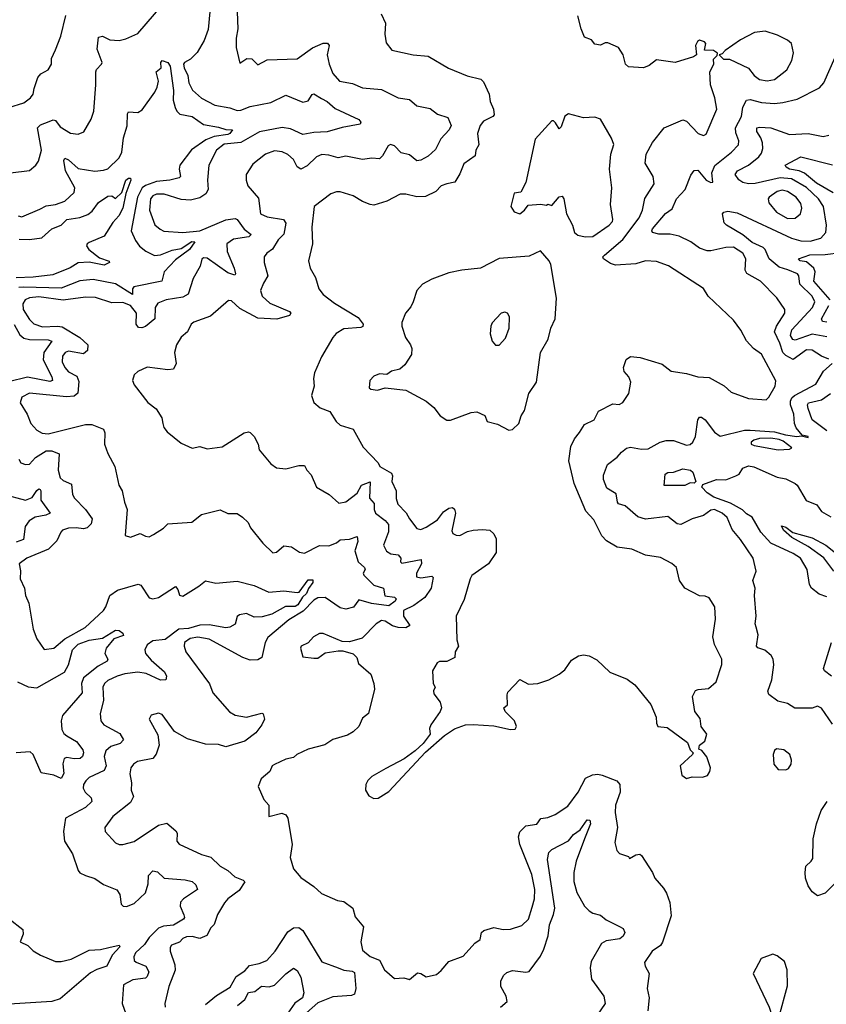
# Model space of a CAD drawing. Extents: x 1268547 to 1425625, y 515768 to 616754.
# Tile 255 of 256: x 1382984 to 1387291, y 522001 to 527263. Entities that reach past the tile are written whole.
import ezdxf

# ---------------------------------------------------------------- set-up
doc = ezdxf.new("R2010")
doc.units = 0

msp = doc.modelspace()

# ---------------------------------------------------------------- linework, layer by layer
at = {"layer": '0CON10XD'}
for points in [[(1382935, 526443.8), (1383035, 526457.1), (1383069.4, 526485), (1383083.7, 526506.3), (1383100.4, 526565), (1383079.4, 526685), (1383095, 526701.5), (1383140.4, 526719.6), (1383161.8, 526728.2), (1383175, 526724.4), (1383199.8, 526689.8), (1383255, 526656.7), (1383295, 526651.8), (1383326, 526664), (1383365, 526732), (1383379.1, 526775), (1383390.7, 526915), (1383389.5, 526985), (1383392.8, 526997.2), (1383421.2, 527025), (1383424, 527035), (1383397.7, 527105), (1383405, 527170), (1383425, 527174.4), (1383465.4, 527155.4), (1383515, 527152.5), (1383549.8, 527160.2), (1383615, 527188.5), (1383748.3, 527345)], [(1383999.8, 527305), (1383989.4, 527210.6), (1383968.5, 527151.5), (1383932.2, 527087.8), (1383895, 527052.3), (1383863.3, 527035), (1383858.8, 527025), (1383861.4, 527005), (1383881.6, 526965), (1383886.1, 526925), (1383905.8, 526885.8), (1383954.1, 526844.1), (1384025.6, 526805.6), (1384105, 526791.2), (1384145, 526777.2), (1384165, 526778.8), (1384215, 526800), (1384325, 526821.4), (1384405, 526858.9), (1384495, 526822.2), (1384525, 526828.9), (1384545, 526862.5), (1384555, 526866.7), (1384595, 526842), (1384625.8, 526825), (1384668.2, 526788.2), (1384795, 526728.9), (1384805.6, 526715), (1384801.4, 526705), (1384705, 526687.8), (1384625, 526663.1), (1384555, 526660.9), (1384495, 526649.6), (1384430.6, 526680.6), (1384385, 526686.8), (1384265, 526663), (1384165, 526606.7), (1384075, 526598.5), (1384035.3, 526565), (1383994.5, 526485), (1383986.5, 526405), (1383990.4, 526355), (1383977.6, 526332.4), (1383945, 526311.5), (1383895, 526298.2), (1383845, 526302.7), (1383755, 526330.9), (1383715, 526331.1), (1383695, 526321.8), (1383681.7, 526305), (1383677, 526245), (1383705, 526167.5), (1383732.9, 526142.9), (1383753.4, 526133.4), (1383855, 526126.2), (1383945, 526133.9), (1384085, 526192.9), (1384135, 526200), (1384145.5, 526195), (1384182.9, 526142.9), (1384219.5, 526115), (1384207.1, 526102.9), (1384125, 526090.7), (1384090.4, 526065), (1384091.1, 526025), (1384129.7, 525935), (1384135.6, 525905), (1384132, 525898), (1384095, 525909.7), (1383985, 525988.5), (1383965, 525990.8), (1383957, 525983), (1383948, 525945), (1383910.8, 525879.2), (1383883.7, 525796.3), (1383855, 525780.8), (1383765, 525765.8), (1383721.6, 525748.4), (1383707.5, 525725), (1383704.6, 525665), (1383655, 525623.8), (1383635, 525616.4), (1383618.6, 525618.6), (1383605.3, 525635.3), (1383606.8, 525695), (1383575, 525734.7), (1383535, 525751.4), (1383475, 525750.5), (1383387.6, 525777.6), (1383335, 525780), (1383215, 525763.4), (1383085, 525782.1), (1383035, 525776.6), (1383013.4, 525766.6), (1383000, 525745), (1383002.4, 525715), (1383035, 525660.9), (1383058.3, 525638.3), (1383105, 525621.9), (1383185, 525625.2), (1383210.9, 525620.9), (1383305.2, 525565.2), (1383346.7, 525525), (1383346.5, 525495), (1383325, 525477.3), (1383245, 525490.8), (1383226.2, 525483.8), (1383211.5, 525465), (1383210.4, 525435), (1383224.7, 525405), (1383245, 525381.3), (1383288.5, 525358.5), (1383299.8, 525330.2), (1383293.4, 525266.6), (1383275, 525250.6), (1383233, 525247), (1383035, 525267.2), (1382994.4, 525245), (1382986.4, 525215), (1383023.2, 525155), (1383043.6, 525105), (1383075, 525068.7), (1383103.2, 525053.2), (1383135, 525049.5), (1383335, 525100.3), (1383369.3, 525099.3), (1383430.4, 525075), (1383438.2, 525055), (1383437.1, 524995), (1383454.3, 524945), (1383491.4, 524875), (1383513.1, 524775), (1383531.4, 524745), (1383542.5, 524685), (1383558.2, 524645), (1383546.4, 524506.4), (1383575, 524498), (1383627.5, 524517.5), (1383655, 524501.9), (1383675, 524500), (1383698.5, 524511.5), (1383750.8, 524545), (1383775, 524568.1), (1383902.7, 524577.3), (1383955, 524619.2), (1384055, 524642.9), (1384095, 524624), (1384145, 524624), (1384173.8, 524605), (1384203.8, 524575), (1384217, 524547), (1384281.4, 524465), (1384335, 524414.2), (1384355, 524417.5), (1384395, 524451.2), (1384435.5, 524445.5), (1384477.4, 524417.4), (1384505, 524412.2), (1384585, 524452.2), (1384635, 524451.5), (1384675, 524467.5), (1384695, 524482.7), (1384745, 524485.9), (1384785, 524500.8), (1384789.5, 524475), (1384773.6, 524423.6), (1384790.4, 524365), (1384825.5, 524335), (1384827.8, 524325), (1384817.1, 524305), (1384821.4, 524295), (1384875, 524240.4), (1384925.6, 524225), (1384933.6, 524183.6), (1384985, 524176.3), (1384995, 524168.5), (1384988.8, 524155), (1384955, 524129.8), (1384862.4, 524142.4), (1384795, 524163.1), (1384766.3, 524123.7), (1384725, 524112.9), (1384695, 524120.4), (1384615, 524175.8), (1384575, 524173.1), (1384555, 524160.8), (1384498.1, 524101.9), (1384420, 524055), (1384309.6, 523960.4), (1384295.2, 523935), (1384276.7, 523855), (1384255, 523842.6), (1384215, 523840), (1384175, 523854.8), (1383995, 523952.7), (1383935, 523963.8), (1383894.4, 523955), (1383863.8, 523935), (1383861.2, 523915), (1383870, 523885), (1383996.4, 523713.6), (1384015.6, 523665), (1384103.5, 523563.5), (1384135, 523546.8), (1384195, 523535.5), (1384277.5, 523557.5), (1384283.8, 523553.8), (1384291.2, 523525), (1384277.5, 523495), (1384245, 523451.9), (1384185, 523406.9), (1384085, 523377.3), (1384045, 523388.5), (1383975, 523390.9), (1383879.7, 523419.7), (1383809.5, 523459.5), (1383745, 523550), (1383725, 523557.1), (1383685, 523545.7), (1383674.2, 523525), (1383721.8, 523441.8), (1383728.6, 523385), (1383712.8, 523337.2), (1383695, 523315.3), (1383612.2, 523297.8), (1383591.9, 523285), (1383577.8, 523265), (1383571.7, 523231.7), (1383580.4, 523185), (1383579.6, 523145), (1383590.5, 523110.5), (1383575, 523078.5), (1383481.4, 523005), (1383437.8, 522945), (1383440.6, 522925), (1383495, 522862.9), (1383515, 522854.4), (1383535, 522854.4), (1383595, 522871.5), (1383725, 522958.5), (1383769.2, 522969.2), (1383817.6, 522927.6), (1383824.2, 522915), (1383822.5, 522872.5), (1383835.9, 522855.9), (1383955, 522801.1), (1384005, 522786.7), (1384055, 522738.2), (1384095, 522716.2), (1384131.8, 522681.8), (1384176.7, 522665), (1384185.5, 522655.5), (1384155, 522608.7), (1384095.6, 522565), (1384077.5, 522542.5), (1384040, 522480), (1384022.1, 522427.9), (1384005, 522409.4), (1383982.3, 522367.7), (1383945, 522353.2), (1383905, 522363.1), (1383875, 522361.1), (1383855, 522352.9), (1383837.4, 522332.6), (1383795, 522317.1), (1383786.4, 522303.6), (1383786.5, 522285), (1383812.4, 522212.4), (1383813.5, 522183.5), (1383779.8, 522095), (1383758, 522005), (1383761.2, 521985)], [(1384145.6, 527305), (1384147.8, 527215), (1384139.5, 527165), (1384140, 527115), (1384160, 527030), (1384196.4, 527056.4), (1384223.6, 527053.6), (1384255, 527022.5), (1384305, 527047.8), (1384465, 527054.4), (1384547.3, 527112.7), (1384605, 527138.1), (1384628, 527138), (1384636, 527126), (1384626.2, 527075), (1384636, 527025), (1384655, 526975.7), (1384691.4, 526935), (1384761.7, 526921.7), (1384815, 526899.3), (1384915, 526889.2), (1385005, 526845.4), (1385065, 526836.2), (1385105, 526802.5), (1385175, 526787.8), (1385215, 526758.2), (1385270.6, 526740.6), (1385287, 526697), (1385277.8, 526675), (1385233.2, 526626.8), (1385205, 526568.8), (1385165, 526533.6), (1385125, 526512.4), (1385105, 526509.6), (1385065, 526540), (1385021.2, 526551.2), (1384985, 526588.5), (1384963.8, 526596.2), (1384951.1, 526588.9), (1384920.3, 526535), (1384905, 526519.3), (1384865, 526522.2), (1384815, 526515.9), (1384725, 526533.1), (1384685, 526524.5), (1384635, 526539.3), (1384597.8, 526542.2), (1384569.2, 526530.8), (1384518.7, 526481.3), (1384485, 526464.4), (1384465, 526476.5), (1384445, 526515.4), (1384415, 526543.1), (1384385, 526556.9), (1384345, 526562.1), (1384295.8, 526545), (1384228.7, 526491.3), (1384193.8, 526436.2), (1384192.2, 526405), (1384201.4, 526375), (1384259, 526309), (1384270.4, 526225), (1384305, 526210), (1384392.5, 526195), (1384404.1, 526175), (1384395, 526116.9), (1384363.2, 526086.8), (1384334.1, 526035.9), (1384304.2, 526015), (1384290, 525995), (1384289.2, 525965), (1384308.5, 525895), (1384285, 525854.2), (1384269.7, 525815), (1384278.2, 525785), (1384318.7, 525748.7), (1384424.4, 525704.4), (1384430.8, 525695), (1384425, 525682.2), (1384356.9, 525663.1), (1384255, 525667), (1384159.1, 525719.1), (1384115, 525760.8), (1384098.3, 525761.7), (1384001.7, 525678.3), (1383914.1, 525645.9), (1383900, 525635), (1383880, 525595), (1383845, 525565.7), (1383821.2, 525525), (1383810, 525485), (1383819.5, 525425), (1383805, 525395.6), (1383775, 525391.8), (1383665, 525405.5), (1383615, 525382.5), (1383594, 525365), (1383585.8, 525335), (1383595, 525311.2), (1383667.9, 525217.9), (1383713, 525183), (1383741.9, 525135), (1383748.1, 525105), (1383753.2, 525083.2), (1383770.9, 525060.9), (1383845, 525000), (1383905, 524973.8), (1383945, 524982), (1383985, 524969.2), (1384065, 524980.6), (1384182.5, 525055), (1384205, 525060), (1384215, 525056.2), (1384236.2, 525035), (1384256.7, 524995), (1384262, 524965), (1384325, 524889.2), (1384355, 524868), (1384405, 524863.1), (1384475, 524880.8), (1384505, 524880), (1384516.2, 524856.2), (1384540.7, 524830.7), (1384568.1, 524765), (1384636.2, 524725), (1384688.8, 524678.8), (1384725, 524687.1), (1384785, 524733.2), (1384809.5, 524775), (1384855, 524792.9), (1384850.9, 524705), (1384877.5, 524677.5), (1384876.2, 524645), (1384883.5, 524625), (1384935.6, 524585.6), (1384952.7, 524565), (1384953.6, 524526.4), (1384926.4, 524455), (1384943.1, 524423.1), (1384965, 524409.2), (1385005, 524402.5), (1385018.5, 524385), (1385018, 524365), (1385025, 524359.2), (1385127.9, 524377.9), (1385128.9, 524355), (1385103.1, 524305), (1385102.9, 524285), (1385125, 524279.3), (1385185, 524289.2), (1385192.3, 524282.3), (1385181.3, 524225), (1385147.3, 524175), (1385088.1, 524131.9), (1385033.9, 524105), (1385032.5, 524075), (1385066.9, 524025), (1385045, 524012), (1385005, 524013.9), (1384974.3, 524024.3), (1384935, 524049.1), (1384915, 524052.5), (1384887.3, 524035), (1384811.8, 523958.2), (1384745, 523937.5), (1384705, 523940), (1384605, 523981.9), (1384585, 523982.9), (1384552, 523965), (1384525, 523932.5), (1384487.5, 523915), (1384483.3, 523905), (1384495, 523857.5), (1384555, 523850), (1384575, 523850), (1384615, 523878.8), (1384685, 523890), (1384709.3, 523889.3), (1384765, 523874), (1384784.2, 523855), (1384792.1, 523822.1), (1384858.6, 523765), (1384875.7, 523715), (1384878.5, 523685), (1384845.7, 523555), (1384815, 523529.2), (1384795, 523486), (1384765, 523456.9), (1384735, 523440), (1384655, 523415.5), (1384612.5, 523387.5), (1384525, 523364.3), (1384463.3, 523335), (1384445, 523320), (1384405, 523311.2), (1384345, 523282.5), (1384332.5, 523275), (1384320, 523245), (1384272.5, 523205), (1384256.7, 523165), (1384286.7, 523095), (1384313.3, 523065), (1384314.3, 523004.3), (1384382.7, 523022.7), (1384405, 523013.8), (1384415.8, 522995), (1384438, 522855)], [(1382925.8, 526794.2), (1383005, 526818.1), (1383042, 526845), (1383055.8, 526865), (1383060, 526895), (1383081.2, 526955), (1383097, 526973), (1383135.5, 526994.5), (1383153.3, 527025), (1383153.3, 527055), (1383175, 527102.5), (1383203.3, 527175), (1383229.2, 527285)], [(1384913.6, 527293.6), (1384936.7, 527245), (1384934.2, 527185), (1384940.3, 527140.3), (1384970.5, 527100.5), (1385084.5, 527074.5), (1385165, 527068.5), (1385273.7, 527003.7), (1385372.8, 526962.8), (1385445.8, 526945.8), (1385461.2, 526931.2), (1385491.1, 526865), (1385495.6, 526825), (1385513.1, 526785), (1385517.1, 526755), (1385510, 526745), (1385460, 526720), (1385443, 526697), (1385427.8, 526655), (1385435.6, 526595), (1385420, 526565), (1385416.2, 526535), (1385355, 526492.5), (1385335, 526440), (1385307.5, 526395), (1385264.3, 526385.7), (1385235, 526375.8), (1385205.4, 526344.6), (1385151.2, 526318.8), (1385105, 526317.1), (1385045, 526330.6), (1385015, 526330.8), (1384945, 526293.6), (1384875, 526272.5), (1384855, 526274.5), (1384815, 526292.2), (1384765, 526321.5), (1384695, 526342.9), (1384675, 526343.6), (1384645, 526332.2), (1384556.2, 526265), (1384542.9, 526155), (1384546.9, 526065), (1384526.5, 525975), (1384535.6, 525935), (1384563.5, 525885), (1384581.9, 525825), (1384604.3, 525795), (1384665, 525747.7), (1384791.3, 525671.3), (1384817.5, 525635), (1384816.7, 525623.3), (1384805, 525617.8), (1384715, 525610), (1384673.4, 525586.6), (1384655.6, 525565), (1384595, 525461.2), (1384558.6, 525375), (1384552.9, 525345), (1384555.7, 525305), (1384541.4, 525255), (1384555, 525216.7), (1384588.8, 525188.8), (1384639.1, 525169.1), (1384674.2, 525115), (1384695, 525095.7), (1384765, 525074), (1384818.5, 524978.5), (1384898.8, 524895), (1384906.2, 524875), (1384968.6, 524838.6), (1384974.2, 524825), (1384970.8, 524795), (1384993.9, 524745), (1384994.7, 524704.7), (1385003.7, 524673.7), (1385047.1, 524627.1), (1385064.6, 524594.6), (1385105, 524544), (1385125, 524537.5), (1385155, 524551.4), (1385215, 524590), (1385246.8, 524633.2), (1385275, 524651.6), (1385295, 524655.3), (1385306.4, 524646.4), (1385310.3, 524625), (1385291.9, 524531.9), (1385297.4, 524517.4), (1385315, 524507.8), (1385335, 524506.9), (1385375, 524527.8), (1385405, 524534.4), (1385455, 524538.6), (1385495, 524534), (1385516, 524515), (1385527.9, 524487.9), (1385527.5, 524415), (1385488, 524355), (1385398.3, 524291.7), (1385388.6, 524275), (1385358.1, 524165), (1385314.3, 524075), (1385318.3, 523948.3), (1385326.2, 523915), (1385310, 523885), (1385307.5, 523855), (1385265, 523832.5), (1385225, 523833.3), (1385213.3, 523825), (1385187.7, 523782.3), (1385192.5, 523715), (1385202.5, 523695), (1385193.6, 523676.4), (1385195, 523660), (1385230, 523615), (1385236, 523585), (1385228.8, 523565), (1385180, 523495), (1385172.5, 523475), (1385176, 523445), (1385138.1, 523395), (1385095.3, 523354.7), (1385036.7, 523313.3), (1384938.3, 523261.7), (1384865, 523218.8), (1384843.3, 523196.7), (1384832, 523175), (1384831.1, 523145), (1384847.3, 523115), (1384875, 523100.4), (1384898.4, 523101.6), (1384955, 523138.9), (1385151.5, 523348.5), (1385253, 523437), (1385305, 523472.5), (1385364.1, 523494.1), (1385405, 523496.7), (1385515, 523488.9), (1385605, 523470), (1385628.9, 523471.1), (1385636.5, 523485), (1385626.6, 523516.6), (1385576.2, 523565), (1385570, 523585), (1385589.3, 523600.7), (1385586.2, 523655), (1385591.2, 523668.8), (1385655, 523737.5), (1385701.4, 523711.4), (1385751.2, 523715), (1385810, 523735), (1385864.2, 523765), (1385895, 523789.1), (1385915, 523817.1)], [(1385915, 523817.1), (1385930.5, 523839.5), (1385967.3, 523862.7), (1385995, 523868), (1386025, 523862.9), (1386065, 523841.9), (1386134.6, 523775), (1386227.9, 523737.9), (1386268.1, 523708.1), (1386353.6, 523603.6), (1386383.3, 523535), (1386383.9, 523503.9), (1386392.5, 523485), (1386440.7, 523480.7), (1386550.7, 523400.7), (1386565, 523360), (1386580, 523345), (1386577.5, 523335), (1386511.2, 523275), (1386520, 523225), (1386545, 523206.7), (1386575, 523216.7), (1386630, 523215), (1386656.1, 523223.9), (1386670, 523245), (1386672.5, 523265), (1386653.6, 523323.6), (1386626.4, 523356.4), (1386610, 523365), (1386613.6, 523386.4), (1386643.3, 523406.7), (1386653.3, 523445), (1386623.8, 523485), (1386617.7, 523527.7), (1386588.8, 523565), (1386577.5, 523645), (1386593, 523677), (1386606.4, 523683.6), (1386661.7, 523688.3), (1386703.3, 523725), (1386732.7, 523817.3), (1386734, 523845), (1386693.4, 523923.4), (1386686.2, 523965), (1386700.3, 524059.7), (1386695.7, 524125), (1386665, 524172.9), (1386645, 524181.9), (1386614.5, 524184.5), (1386535, 524224.2), (1386506.7, 524265), (1386492, 524335), (1386467, 524357), (1386405, 524389.2), (1386325, 524401.5), (1386252.9, 524432.9), (1386175, 524443.9), (1386118.2, 524478.2), (1386092, 524505), (1386050, 524590), (1386006.7, 524636.7), (1385945.4, 524785), (1385916.9, 524905), (1385927.6, 524982.4), (1385947.4, 525022.6), (1385973.8, 525056.2), (1386000.5, 525099.5), (1386051.8, 525125), (1386075, 525170), (1386150.8, 525209.2), (1386185, 525206), (1386205, 525216.7), (1386236.2, 525265), (1386246.7, 525325), (1386236.7, 525355), (1386212.3, 525382.3), (1386208, 525405), (1386223, 525447), (1386245, 525462.5), (1386297.6, 525457.6), (1386415, 525422.9), (1386462.5, 525385), (1386545, 525372.2), (1386605, 525354.4), (1386665, 525350), (1386745, 525306.2), (1386782.4, 525272.4), (1386875, 525238.1), (1386969.4, 525230.6), (1386984.4, 525245.6), (1387018.1, 525305), (1387022.7, 525332.7), (1386946.1, 525476.1), (1386902.5, 525505), (1386865, 525546.2), (1386834.1, 525604.1), (1386795, 525656.7), (1386661.2, 525785), (1386635, 525826), (1386447.8, 525947.8), (1386385, 525971.1), (1386325, 525974.4), (1386275, 525957.4), (1386165, 525951.6), (1386139.6, 525959.6), (1386100.8, 525985), (1386098.1, 525995), (1386106.2, 526005), (1386205, 526089.2), (1386292.1, 526205), (1386310, 526245), (1386322.4, 526307.6), (1386371.4, 526385), (1386367.5, 526425), (1386324.3, 526495.7), (1386328.5, 526545), (1386363.3, 526606.7), (1386425, 526685.6), (1386525, 526728.1), (1386545, 526720.8), (1386606.2, 526655), (1386635, 526644), (1386649.1, 526650.9), (1386707.1, 526785), (1386695.4, 526845.4), (1386672, 526915), (1386670, 526985), (1386690, 527025), (1386688.3, 527051.7), (1386708.3, 527071.7), (1386710, 527085), (1386689.3, 527099.3), (1386640, 527100), (1386647.5, 527135), (1386640, 527145), (1386615, 527153.3), (1386602.7, 527147.3), (1386592, 527125), (1386597.5, 527075), (1386582.5, 527065), (1386485, 527034.4), (1386385, 527048.9), (1386345, 527017.5), (1386315, 527006.2), (1386235, 527011.9), (1386219.2, 527025), (1386205.7, 527075), (1386181.2, 527115), (1386125, 527138.8), (1386110.7, 527139.3), (1386085, 527127.5), (1386055, 527132.5), (1386037.5, 527155), (1385999.8, 527169.8), (1385981.4, 527215), (1385964.6, 527284.6)], [(1386975, 526936.4), (1387015, 526943.8), (1387080, 526995), (1387106.9, 527045), (1387116.1, 527086.1), (1387105.9, 527135.9), (1387084.2, 527154.2), (1387030.3, 527180.3), (1386965, 527202.5), (1386907.5, 527195), (1386832.5, 527155), (1386751.2, 527098.8), (1386735, 527080), (1386720, 527075), (1386743, 527053), (1386775, 527052.5), (1386875, 527004.3), (1386906.7, 526965), (1386935, 526942.9), (1386975, 526936.4)], [(1387305, 525449.4), (1387265, 525465.4), (1387215, 525496.8), (1387185, 525499.1), (1387115, 525446.8), (1387075, 525468.9), (1387058.4, 525485), (1387043.7, 525535), (1387015.2, 525595), (1387025.1, 525624.9), (1387070, 525695), (1387070.6, 525715), (1387027.2, 525777.2), (1386940.5, 525865), (1386866.8, 525906.8), (1386858.2, 525925), (1386861.2, 525985), (1386845.4, 526015), (1386795, 526047.6), (1386755, 526046.3), (1386675, 526027.5), (1386655, 526028), (1386615, 526041.6), (1386568.2, 526075), (1386505.5, 526105.5), (1386457.1, 526117.1), (1386396.7, 526116.7), (1386362.5, 526125), (1386358.8, 526135), (1386364, 526145), (1386433, 526227), (1386468.4, 526251.6), (1386491.1, 526305), (1386538.2, 526355), (1386567.9, 526432.1), (1386585, 526457.1), (1386605, 526458.2), (1386650.6, 526405), (1386675, 526393.3), (1386686.2, 526395), (1386680.7, 526445), (1386696.6, 526483.4), (1386785, 526555.5), (1386821.8, 526595), (1386823.9, 526615), (1386808.5, 526658.5), (1386807.2, 526685), (1386838.4, 526745), (1386844.7, 526795), (1386865, 526833.1), (1386885, 526837.2), (1386945, 526819.7), (1387014.1, 526815.9), (1387059.9, 526820.1), (1387135, 526839.1), (1387255, 526898.8), (1387277.6, 526925), (1387365, 527122.9)], [(1382975, 526215.4), (1382995, 526209.1), (1383090.4, 526249.6), (1383125, 526268.9), (1383175, 526274.6), (1383225, 526293.6), (1383275, 526338.8), (1383278.8, 526365), (1383227.9, 526455), (1383219.4, 526510.6), (1383225, 526522.5), (1383245, 526513.8), (1383295, 526467.8), (1383384.1, 526454.1), (1383431.7, 526458.3), (1383453.6, 526466.4), (1383515, 526524.6), (1383529.5, 526555), (1383538.6, 526631.4), (1383556.6, 526695), (1383559.2, 526760.8), (1383565, 526770), (1383615, 526767.1), (1383638.3, 526781.7), (1383705.6, 526875), (1383718.3, 526901.7), (1383724.2, 526935), (1383712.9, 526985), (1383738.8, 527005), (1383736.7, 527035), (1383745, 527044.6), (1383774.7, 527035), (1383787.4, 527015), (1383805.2, 526885.2), (1383803.9, 526833.9), (1383814.7, 526794.7), (1383823.6, 526773.6), (1383838.8, 526758.8), (1383905.1, 526745.1), (1383965, 526702.1), (1384045, 526689.4), (1384085, 526676.5), (1384120.8, 526675), (1384105.8, 526655), (1384095, 526650.3), (1384021.5, 526638.5), (1383978.4, 526621.6), (1383901.7, 526568.3), (1383839.2, 526485), (1383834.7, 526465), (1383842.5, 526425), (1383835, 526418.2), (1383785, 526405.6), (1383715, 526398.2), (1383655, 526377.7), (1383637, 526365), (1383612.8, 526315), (1383579, 526135), (1383602.1, 526082.1), (1383623, 526053), (1383656.8, 526026.8), (1383703.2, 526003.2), (1383735, 526006.9), (1383798, 526032), (1383845, 526040.8), (1383903.2, 526076.8), (1383918.3, 526075), (1383890.6, 526035), (1383815, 525979.4), (1383754.2, 525915), (1383742.7, 525865), (1383593.9, 525836.1), (1383586.5, 525825), (1383585.7, 525794.3), (1383495, 525852.2), (1383375, 525874.3), (1383305, 525868), (1383205, 525828.5), (1383006.2, 525833.8), (1382979, 525831)], [(1386003.4, 526103.4), (1386045, 526104.4), (1386132, 526165), (1386150, 526185), (1386150.8, 526195), (1386139.5, 526275), (1386145.6, 526365), (1386133.8, 526465), (1386140.5, 526545), (1386156.8, 526596.8), (1386145, 526630), (1386085, 526732), (1386055, 526742.5), (1385995, 526738.6), (1385915, 526760), (1385895, 526747.5), (1385875, 526690), (1385865, 526680), (1385845, 526712.5), (1385835, 526722.5), (1385825, 526722.5), (1385736, 526625), (1385686.4, 526393.6), (1385659.3, 526340.7), (1385623.9, 526336.1), (1385606, 526265), (1385625, 526236.2), (1385655, 526226.2), (1385680, 526245), (1385698.3, 526271.7), (1385765, 526277.5), (1385797.5, 526272.5), (1385805, 526277.5), (1385825, 526270), (1385865, 526316.7), (1385880.7, 526320.7), (1385890, 526305), (1385904, 526225), (1385936.7, 526165), (1385946.7, 526125), (1385965, 526112), (1386003.4, 526103.4)], [(1387295, 525568.3), (1387215, 525582.2), (1387125, 525550), (1387113, 525553), (1387100.2, 525575), (1387108.1, 525605), (1387218.3, 525725), (1387230.9, 525755), (1387215.6, 525785), (1387149.4, 525849.4), (1387143.8, 525893.8), (1387136.8, 525905), (1387086, 525926), (1387040.1, 525940.1), (1386985.7, 525985.7), (1386965.3, 526035), (1386955, 526045.7), (1386895, 526071.6), (1386845, 526113.5), (1386758.6, 526165), (1386746.7, 526176.7), (1386737.1, 526225), (1386744, 526235), (1386765, 526240), (1386815, 526230.9), (1387105, 526096), (1387155, 526081.3), (1387205, 526079), (1387261.9, 526095), (1387289.6, 526125), (1387292.5, 526165), (1387275.7, 526265), (1387250.3, 526305), (1387185.4, 526365.4), (1387105, 526412.8), (1387045, 526418.5), (1386912.3, 526387.7), (1386875, 526385.3), (1386845, 526393.3), (1386825, 526407.7), (1386805.5, 526435), (1386817.8, 526455), (1386875, 526485.3), (1386930.5, 526529.5), (1386945, 526549.4), (1386952.4, 526575), (1386951.1, 526605), (1386941.8, 526631.8), (1386919.6, 526665), (1386920, 526685), (1386935, 526688.9), (1386994.3, 526684.3), (1387095, 526648.7), (1387195, 526655.4), (1387275, 526639.5), (1387305, 526645.8)], [(1387327.3, 526337.3), (1387239.3, 526389.3), (1387175, 526442.2), (1387146, 526456), (1387094.6, 526465), (1387076.4, 526475), (1387071.4, 526485), (1387155, 526530.7), (1387325, 526488.1)], [(1382980.3, 526089.7), (1383035, 526088.9), (1383101.9, 526098.1), (1383155, 526144.7), (1383205, 526165.7), (1383235, 526195.2), (1383305, 526206.3), (1383348.1, 526221.9), (1383370.5, 526239.5), (1383405, 526285.8), (1383455, 526320), (1383475, 526322.5), (1383495, 526307.5), (1383529.6, 526340.4), (1383549.6, 526405), (1383565, 526416.1), (1383575.4, 526415.4), (1383576.7, 526405), (1383550.5, 526335), (1383534.2, 526255), (1383512.8, 526215), (1383480.5, 526179.5), (1383435, 526105.4), (1383355, 526072.3), (1383343.5, 526065), (1383340.4, 526055), (1383352.5, 526035), (1383409.5, 525989.5), (1383461.7, 525971.7), (1383463.3, 525965), (1383435, 525951.9), (1383355, 525967.1), (1383295, 525962.8), (1383252.9, 525937.1), (1383161.3, 525898.7), (1383055, 525886.6), (1382965, 525884.1)], [(1387085, 526200.7), (1387125, 526202.5), (1387153.1, 526225), (1387160.9, 526255), (1387155, 526280.8), (1387131.1, 526315), (1387085, 526344.7), (1387055, 526352.8), (1387028.9, 526345), (1386985.5, 526315), (1386980.9, 526305), (1386984.6, 526285), (1387025.5, 526235), (1387085, 526200.7)], [(1385595, 525070), (1385615, 525073.3), (1385650, 525105), (1385662, 525145), (1385680, 525175), (1385703.1, 525265), (1385744.3, 525325), (1385765.6, 525485), (1385805.7, 525555), (1385820.6, 525615), (1385843.3, 525665), (1385850, 525775), (1385820.8, 525955), (1385812, 525975), (1385765, 526027.5), (1385705, 526000), (1385543.8, 525986.2), (1385445, 525934.3), (1385345, 525924.2), (1385275, 525910), (1385185, 525876.2), (1385135, 525850), (1385104.1, 525815.9), (1385084.4, 525755), (1385072.2, 525727.8), (1385044.3, 525695), (1385024.1, 525644.1), (1385024, 525625), (1385044, 525565), (1385071.4, 525525), (1385077.1, 525505), (1385075.6, 525474.4), (1385041.2, 525418.8), (1385014.2, 525395.8), (1384970, 525385), (1384945, 525367.5), (1384905, 525370), (1384875, 525357.5), (1384853.3, 525335), (1384850, 525295), (1384858.3, 525288.3), (1384895, 525282.5), (1384935, 525296.2), (1385045, 525283.8), (1385153.8, 525225), (1385195, 525190), (1385230, 525145), (1385265, 525122.5), (1385285, 525122.5), (1385395, 525163.3), (1385425, 525167.5), (1385467.7, 525147.7), (1385480, 525115), (1385535, 525102), (1385595, 525070)], [(1387312.3, 525765), (1387225.2, 525865), (1387231.7, 525915), (1387225, 525935.3), (1387185, 525968.6), (1387151.2, 525975), (1387142.9, 525985), (1387204, 526006), (1387285, 526008.3), (1387369.3, 526019.3)], [(1387295, 525646.8), (1387270.8, 525650.8), (1387266.1, 525665), (1387305.1, 525734.9)], [(1385525, 525523.8), (1385545, 525524.2), (1385578.6, 525561.4), (1385598, 525615), (1385599.2, 525675), (1385588, 525695), (1385575, 525700.8), (1385555, 525694), (1385507, 525643), (1385499.2, 525625), (1385495.8, 525585), (1385507.5, 525545), (1385525, 525523.8)], [(1382953.5, 525633.5), (1382985, 525578.5), (1383005, 525561.1), (1383035, 525554.4), (1383135, 525552.4), (1383154.3, 525545), (1383111.9, 525485), (1383109, 525445), (1383155.9, 525355), (1383158.9, 525335), (1383145, 525330), (1383025, 525352.9), (1382922.9, 525327.1)], [(1387325, 523498.6), (1387265, 523583.1), (1387245, 523594), (1387215, 523583.1), (1387122.7, 523582.7), (1387085, 523609.2), (1387031.7, 523621.7), (1386985, 523656.2), (1386979.4, 523675), (1387000, 523735), (1387010.6, 523815), (1387007.5, 523845), (1386996.2, 523865), (1386963.4, 523893.4), (1386926.2, 523906.2), (1386918.1, 523915), (1386928.1, 523975), (1386917, 524017), (1386911.4, 524035), (1386917.3, 524075), (1386907.5, 524185), (1386911.9, 524225), (1386899.4, 524265), (1386917.5, 524315), (1386900.9, 524385), (1386833.1, 524485), (1386787.8, 524537.8), (1386762.1, 524602.1), (1386735.9, 524625.9), (1386694.8, 524645.2), (1386675, 524640.9), (1386635, 524613.1), (1386575, 524595.9), (1386515, 524565.5), (1386495, 524568.6), (1386445, 524607.1), (1386325, 524594.4), (1386285, 524605.7), (1386218, 524665), (1386181.9, 524675), (1386175.4, 524685), (1386169.5, 524729.5), (1386119.2, 524759.2), (1386101.6, 524805), (1386102.1, 524827.9), (1386123.1, 524885), (1386175.3, 524924.7), (1386197.6, 524952.4), (1386225, 524973.3), (1386245, 524978.9), (1386305, 524967.5), (1386340.2, 524969.8), (1386404, 525005), (1386435.4, 525014.6), (1386475, 525013.8), (1386545, 524989.1), (1386565, 524992.7), (1386578.2, 525005), (1386592.2, 525035), (1386605.4, 525124.6), (1386615, 525138.6), (1386625, 525138.9), (1386645, 525124.5), (1386695, 525058.5), (1386725, 525036.9), (1386855, 525069.3), (1386885, 525069.1), (1387015, 525059.6), (1387073.8, 525043.8), (1387134.3, 525035.7), (1387158.3, 525038.3), (1387195, 525030), (1387195, 525036.2), (1387161.7, 525041.7), (1387130.9, 525080.9), (1387121.6, 525105), (1387117.9, 525155), (1387099.6, 525205), (1387100, 525225), (1387107.3, 525242.7), (1387120.7, 525255), (1387235, 525314.7), (1387276.4, 525385), (1387322, 525425)], [(1387294.4, 525065), (1387215.3, 525125), (1387194.1, 525185.9), (1387191.4, 525205), (1387196.7, 525215), (1387265, 525230.6), (1387314.4, 525264.4)], [(1387035, 524964.8), (1387095, 524968.6), (1387108, 524975), (1387060.9, 525010.9), (1387039.3, 525019.3), (1386995, 525026.9), (1386935, 525024.7), (1386905, 525016.6), (1386889.6, 525005), (1386889.2, 524995), (1386906.6, 524986.6), (1387035, 524964.8)], [(1382979.2, 524915), (1382990, 524895), (1383015, 524885.8), (1383035, 524888.1), (1383067.2, 524922.8), (1383125, 524958.4), (1383155, 524958.2), (1383193.5, 524943.5), (1383188.2, 524855), (1383199.5, 524815), (1383215, 524800), (1383260.9, 524780.9), (1383265.6, 524725), (1383275.6, 524705), (1383334.7, 524644.7), (1383371.4, 524595), (1383365, 524568), (1383343.1, 524546.9), (1383325, 524541.5), (1383285, 524546.4), (1383244.2, 524545.8), (1383212.5, 524535), (1383202.5, 524525), (1383181.9, 524478.1), (1383137.2, 524432.8), (1383020.8, 524385), (1382980, 524355), (1382987.5, 524317.5), (1382986.1, 524275), (1383008.8, 524225), (1383014.5, 524185), (1383032.1, 524145), (1383056.2, 524005), (1383074.3, 523954.3), (1383115, 523897.1), (1383166.1, 523903.9), (1383225.2, 523954.8), (1383333.6, 524015), (1383430.4, 524105), (1383443.8, 524125), (1383464.4, 524185), (1383505, 524213.5), (1383615.9, 524245.9), (1383630, 524240), (1383675, 524173.3), (1383695, 524168), (1383724.3, 524175.7), (1383815, 524233.8), (1383827.8, 524217.8), (1383837.5, 524187.5), (1383855, 524182.5), (1383940, 524235), (1383975, 524264), (1384031.3, 524251.3), (1384145, 524262.5), (1384235, 524238.2), (1384313.9, 524203.9), (1384395, 524210.3), (1384465, 524201.4), (1384476.4, 524203.6), (1384525, 524268.6), (1384548.8, 524268.8), (1384549.6, 524255), (1384526.1, 524223.9), (1384515, 524195.5), (1384493.1, 524176.9), (1384468.3, 524135), (1384455, 524127), (1384402.7, 524127.3), (1384330, 524085), (1384277.8, 524072.2), (1384235, 524070.5), (1384195, 524089.1), (1384157.8, 524082.2), (1384145.8, 524074.2), (1384135, 524033.3), (1384105, 524017.1), (1384085, 524013.3), (1383995, 524028.8), (1383945, 524027.5), (1383885, 524009.2), (1383832.9, 524005), (1383759.8, 523950.2), (1383695, 523943.6), (1383665, 523922.5), (1383652.3, 523895), (1383654.5, 523875), (1383685, 523839.4), (1383757.5, 523777.5), (1383767.9, 523755), (1383763.3, 523735), (1383735, 523732.9), (1383658.8, 523768.8), (1383615, 523775.3), (1383545, 523767.2), (1383504.2, 523755), (1383455, 523732.1), (1383436.4, 523715), (1383427.3, 523695), (1383430.9, 523625), (1383412.7, 523555), (1383416.4, 523515), (1383433.7, 523493.7), (1383517.6, 523447.6), (1383538.1, 523415), (1383520.8, 523395), (1383470.6, 523379.4), (1383443.4, 523355), (1383434.7, 523325.3), (1383445.3, 523275), (1383435, 523250.5), (1383355, 523213.6), (1383336.5, 523195)], [(1387295, 524179.2), (1387253, 524193), (1387212, 524225), (1387200.8, 524245), (1387188.9, 524325), (1387152.7, 524385), (1387115, 524410.8), (1386995, 524465.4), (1386942.5, 524525), (1386895, 524604.4), (1386865, 524621.5), (1386843, 524643), (1386779, 524679), (1386691.1, 524711.1), (1386654.6, 524734.6), (1386626.9, 524765), (1386631.5, 524778.5), (1386705, 524805.4), (1386754.4, 524804.4), (1386808.8, 524825), (1386825.7, 524835), (1386845, 524866.9), (1386875, 524878.9), (1386905, 524872.7), (1387028.7, 524818.7), (1387075, 524810), (1387124.6, 524784.6), (1387136.4, 524775), (1387184, 524694), (1387240, 524670), (1387265, 524634.3), (1387315, 524606.2)], [(1386425, 524773.3), (1386431.2, 524835), (1386445, 524843.8), (1386475, 524845.6), (1386525, 524862.3), (1386565.9, 524855.9), (1386578.8, 524845), (1386594.5, 524795), (1386585, 524786.2), (1386565, 524787), (1386535, 524773.8), (1386425, 524773.3)], [(1382895, 524727.9), (1383014.2, 524695.8), (1383050.6, 524709.4), (1383075, 524746.7), (1383085, 524756.4), (1383092, 524752), (1383096.7, 524745), (1383096.5, 524695), (1383146.9, 524625), (1383123.8, 524615), (1383065.8, 524605), (1383033.3, 524585), (1383011.9, 524555), (1383003.1, 524485), (1382965, 524470.9)], [(1387331.7, 524315), (1387277.7, 524387.7), (1387195, 524447.5), (1387106.4, 524495), (1387062, 524535), (1387052.7, 524557.3), (1387075, 524551.1), (1387112.5, 524522.5), (1387215, 524494.2), (1387288, 524455), (1387375, 524386.5)], [(1382972, 523725), (1383027.9, 523697.9), (1383075, 523692.8), (1383222.6, 523775), (1383244.5, 523815), (1383265.8, 523895), (1383295, 523926.2), (1383355, 523946.6), (1383425, 523957.6), (1383495, 524001.1), (1383515, 523998.1), (1383534.2, 523985), (1383538.1, 523971.9), (1383485.9, 523954.1), (1383445.5, 523904.5), (1383437.6, 523875), (1383453.8, 523845), (1383450.9, 523835), (1383402.8, 523807.2), (1383323.8, 523745), (1383314.3, 523715), (1383317.2, 523665), (1383212.7, 523545), (1383204.6, 523515), (1383208.8, 523468.8), (1383218.8, 523448.8), (1383235.2, 523435.2), (1383286.4, 523405), (1383320.8, 523360.8), (1383324.6, 523345), (1383318.8, 523325), (1383305.7, 523314.3), (1383275, 523312.2), (1383235, 523320.4), (1383221.1, 523315), (1383213.9, 523286.1), (1383219.2, 523235), (1383205, 523208.1), (1383165, 523224.6), (1383098.1, 523238.1), (1383055, 523335.7), (1383040.3, 523350.3), (1382965, 523344.1)], [(1387319.4, 523755), (1387282.2, 523782.2), (1387276, 523795), (1387318.6, 523935)], [(1387075, 523254.2), (1387088.7, 523261.3), (1387104.2, 523285), (1387105.8, 523305), (1387096, 523335), (1387065, 523360.6), (1387025, 523366.9), (1387015, 523358), (1387007.8, 523335), (1387012, 523285), (1387035, 523256), (1387075, 523254.2)], [(1383336.5, 523195), (1383324.5, 523175), (1383321.8, 523155), (1383332.5, 523135), (1383364.4, 523105), (1383368.5, 523085), (1383335, 523052), (1383228, 522995), (1383216.7, 522925), (1383222.5, 522872.5), (1383265.6, 522805), (1383296, 522715), (1383305, 522704.2), (1383335, 522689.2), (1383385, 522673.1), (1383430.4, 522640.4), (1383503, 522613), (1383517.9, 522587.9), (1383525.8, 522535.8), (1383535.8, 522525.8), (1383553.5, 522523.5), (1383595, 522540), (1383655, 522595.8), (1383669.6, 522645), (1383671.7, 522688.3), (1383695, 522714.6), (1383719.3, 522709.3), (1383755, 522674.4), (1383866.4, 522666.4), (1383905, 522657.5), (1383925, 522639.2), (1383933.5, 522615), (1383858.5, 522565), (1383842.7, 522547.3), (1383841.3, 522525), (1383859.3, 522479.3), (1383864.4, 522465), (1383859.2, 522455), (1383805, 522422.8), (1383751.1, 522418.9), (1383725, 522407.8), (1383675, 522358.4), (1383650.5, 522319.5), (1383601.8, 522275), (1383593.8, 522255), (1383594.4, 522235), (1383605.3, 522225.3), (1383657.8, 522205), (1383673.1, 522175), (1383665, 522148.8), (1383655, 522140), (1383587.9, 522132.1), (1383538.1, 522105), (1383530, 522005), (1383558.9, 521925)], [(1384438, 522855), (1384428.8, 522785), (1384446.2, 522725), (1384485, 522678.8), (1384555, 522630), (1384595, 522593.3), (1384680, 522555), (1384715, 522550), (1384762.5, 522515), (1384775, 522467.5), (1384819.2, 522415), (1384805.5, 522335), (1384815, 522290), (1384855, 522256.7), (1384905, 522236), (1384931.2, 522185), (1384985, 522138), (1385035, 522142.5), (1385065, 522133.8), (1385108.3, 522168.3), (1385125, 522166), (1385155, 522148), (1385209.7, 522160.3), (1385235, 522180.8), (1385275, 522229.4), (1385351.2, 522258.8), (1385415, 522327.5), (1385442.5, 522347.5), (1385450, 522385), (1385462.5, 522395), (1385515, 522412), (1385565, 522401.2), (1385605, 522402), (1385665, 522421.2), (1385700.8, 522455), (1385719.8, 522520.2), (1385733.8, 522565), (1385734.1, 522615), (1385718.2, 522695), (1385653.7, 522855), (1385647.6, 522895), (1385655, 522922.9), (1385686.9, 522955), (1385745, 522963.6), (1385766.6, 522993.4), (1385805, 522998.6), (1385843.3, 523015), (1385910.5, 523059.5), (1385965.7, 523135), (1386005, 523208.8), (1386042.5, 523227.5), (1386071.2, 523231.2), (1386095, 523226.1), (1386172, 523195), (1386188.5, 523175), (1386190.8, 523135), (1386165.4, 523064.6), (1386164.6, 523025), (1386176, 522945), (1386162, 522865), (1386173, 522823), (1386187.5, 522807.5), (1386235, 522790), (1386240, 522780), (1386275, 522800), (1386295, 522802.5), (1386305, 522796.7), (1386364, 522705), (1386376, 522675), (1386422.3, 522622.3), (1386438.2, 522595), (1386456.2, 522545), (1386463.2, 522473.2), (1386417.1, 522332.9), (1386405, 522314.4), (1386360.6, 522285), (1386320.8, 522225), (1386324, 522205), (1386346, 522165), (1386334.2, 522085), (1386344.5, 522035), (1386337.5, 521965)], [(1387335, 522644.4), (1387285, 522594.4), (1387245, 522580.8), (1387215, 522601.4), (1387195, 522634), (1387180.4, 522675), (1387178.1, 522705), (1387181.7, 522738.3), (1387211.2, 522765), (1387219.7, 522780.3), (1387221.6, 522885), (1387238.7, 522965), (1387263.2, 523036.8), (1387296, 523084)], [(1385552, 521985), (1385587.5, 522015), (1385581.9, 522045), (1385553.2, 522095), (1385553.3, 522125), (1385567.1, 522155), (1385585, 522171.2), (1385615, 522181.5), (1385686.9, 522173.1), (1385705, 522176.9), (1385765, 522258.2), (1385783.2, 522295), (1385805.8, 522365.8), (1385812.4, 522425), (1385835, 522481.4), (1385840.7, 522515), (1385803.2, 522775), (1385808.8, 522811.2), (1385825, 522827.5), (1385914.8, 522875.2), (1385941.8, 522908.2), (1385976.1, 522933.9), (1386015, 522985.9), (1386028.8, 522985), (1386031.7, 522965), (1385999.5, 522885), (1385955.3, 522765), (1385943.8, 522705), (1385943.3, 522656.7), (1385958.5, 522598.5), (1385999.6, 522525), (1386025, 522499.5), (1386045, 522487.7), (1386085, 522477.5), (1386115, 522451.5), (1386187.3, 522417.3), (1386205.8, 522405), (1386215.6, 522385), (1386207.3, 522365), (1386189.1, 522350.9), (1386115, 522339.4), (1386091.2, 522325), (1386035, 522230), (1386030.6, 522195), (1386037.3, 522135), (1386102.5, 522045), (1386110.8, 522005), (1386066.9, 521943.1)], [(1382927, 522457), (1382999.7, 522399.7), (1383002, 522375), (1382986.7, 522335), (1383026.2, 522315), (1383055, 522286), (1383095, 522262.9), (1383175, 522229.4), (1383205, 522228.9), (1383257.9, 522242.1), (1383355, 522290), (1383415, 522293.5), (1383460, 522305), (1383515, 522316.7), (1383517.7, 522307.7), (1383476.9, 522263.1), (1383449.4, 522205), (1383395, 522187.2), (1383361, 522169), (1383200.5, 522029.5), (1383155, 522016.1), (1382928.1, 522001.9)], [(1383975, 521999.4), (1384035, 522048.1), (1384107, 522093), (1384140, 522150), (1384185, 522179.7), (1384211.2, 522208.8), (1384262, 522218), (1384302.7, 522235), (1384347.3, 522285), (1384415, 522387.3), (1384445, 522408.6), (1384475, 522411.3), (1384495, 522395.4), (1384597.7, 522227.7), (1384684.5, 522195), (1384715, 522183.1), (1384758.6, 522178.6), (1384770.7, 522170.7), (1384779.2, 522085), (1384771.5, 522055), (1384755, 522047.2), (1384655, 522040.6), (1384575, 522008.3), (1384515, 521955.3)], [(1387035, 521870), (1387040, 521875), (1387040, 521935), (1387085, 522100), (1387082.9, 522185), (1387068.7, 522228.7), (1387029.7, 522259.7), (1387005, 522268), (1386944.1, 522245.9), (1386900, 522165), (1386986.7, 521985), (1387002.5, 521935), (1387002.5, 521905), (1387010, 521885), (1387021.7, 521871.7), (1387035, 521870)], [(1384146.3, 521993.7), (1384185, 522026.5), (1384205, 522063.9), (1384240.1, 522069.9), (1384275, 522098.5), (1384315.4, 522094.6), (1384345, 522103.1), (1384405, 522164.3), (1384445, 522194.2), (1384465, 522182), (1384485.5, 522145), (1384501.7, 522061.7), (1384494.4, 522035), (1384453.5, 522006.5), (1384415.9, 521954.1)]]:
    msp.add_lwpolyline(points, dxfattribs=at)

doc.saveas('drawing.dxf')
